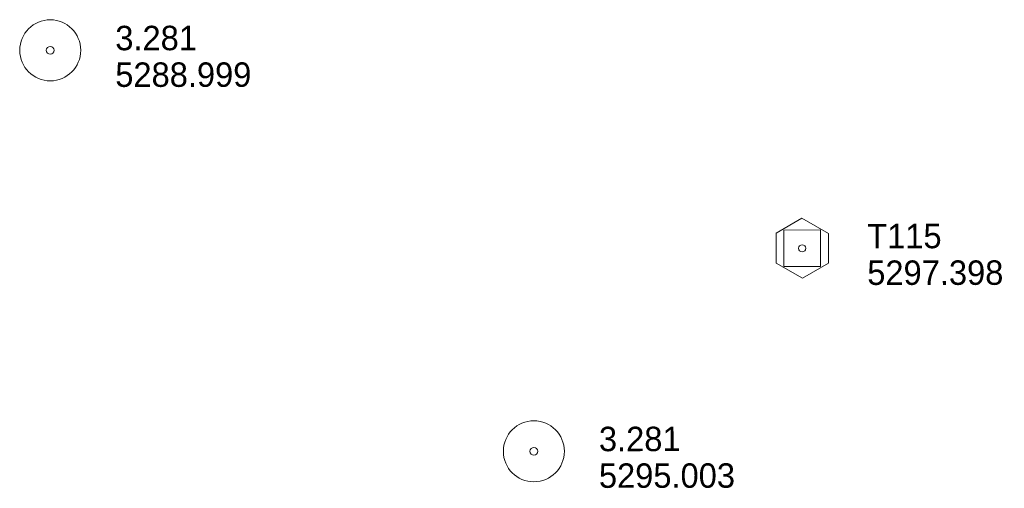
# Model space of a CAD drawing. Header units: feet. Extents: x 189694 to 191962, y 259943 to 261215.
# Tile 2 of 8: x 189694 to 189936, y 260766 to 260881. Entities that reach past the tile are written whole.
import ezdxf

# ---------------------------------------------------------------- set-up
doc = ezdxf.new("R2010")
doc.units = ezdxf.units.FT
doc.header["$MEASUREMENT"] = 0
doc.layers.add('E_MAP_Control', color=251, linetype='Continuous', lineweight=0)
doc.layers.add('E_MAP_PassPoints', color=43, linetype='Continuous', lineweight=0)
doc.styles.add('Style-IGR_FONT_0', font='IGR_FONT_0.shx')

# ---------------------------------------------------------------- blocks, each defined once
blk = doc.blocks.new('TP')
at = {"layer": 'E_MAP_Control', "color": 151, "linetype": 'Continuous', "lineweight": 0, "flags": 128}
for points in [[(-6.41, 3.76), (-6.41, -3.63), (0.05, -7.35), (6.44, -3.69), (6.44, 3.64), (-0.08, 7.37)], [(-4.5, -4.5), (-4.5, 4.5), (4.5, 4.5), (4.5, -4.5)]]:
    blk.add_lwpolyline(points, close=True, dxfattribs=at)
at = {"layer": 'E_MAP_Control', "color": 151, "linetype": 'Continuous', "lineweight": 0}
blk.add_circle((0, 0), 0.871, dxfattribs=at)
blk = doc.blocks.new('PP_3')
at = {"layer": 'E_MAP_PassPoints', "color": 43, "linetype": 'Continuous', "lineweight": 0}
for radius in [7.5, 0.96]:
    blk.add_circle((0, 0), radius, dxfattribs=at)

msp = doc.modelspace()

# ---------------------------------------------------------------- block references
at = {"layer": 'E_MAP_Control', "color": 151, "linetype": 'Continuous', "lineweight": 0, "xscale": 1.000000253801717, "yscale": 1.000000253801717, "zscale": 1.000000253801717, "rotation": 0.04082111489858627}
msp.add_blockref('TP', (189886.32, 260824.99), dxfattribs=at)
at = {"layer": 'E_MAP_PassPoints', "color": 43, "linetype": 'Continuous', "lineweight": 0, "xscale": 1.000000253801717, "yscale": 1.000000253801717, "zscale": 1.000000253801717, "rotation": 0.04082111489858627}
for p in [(189701.41, 260873.63), (189820.34, 260775.14)]:
    msp.add_blockref('PP_3', p, dxfattribs=at)

# ---------------------------------------------------------------- texts
at = {"layer": 'E_MAP_Control', "color": 151, "linetype": 'Continuous', "lineweight": 0, "style": 'Style-IGR_FONT_0'}
for s, p in [('T115', (189902.32, 260825)), ('5297.398', (189902.33, 260816))]:
    msp.add_text(s, height=6, rotation=0.0407, dxfattribs=at).set_placement(p)
at = {"layer": 'E_MAP_PassPoints', "color": 43, "linetype": 'Continuous', "lineweight": 0, "style": 'Style-IGR_FONT_0'}
for s, p in [('3.281', (189717.41, 260873.64)), ('5288.999', (189717.41, 260864.64)), ('3.281', (189836.34, 260775.16)), ('5295.003', (189836.34, 260766.16))]:
    msp.add_text(s, height=6, rotation=0.0407, dxfattribs=at).set_placement(p)

doc.saveas('drawing.dxf')
